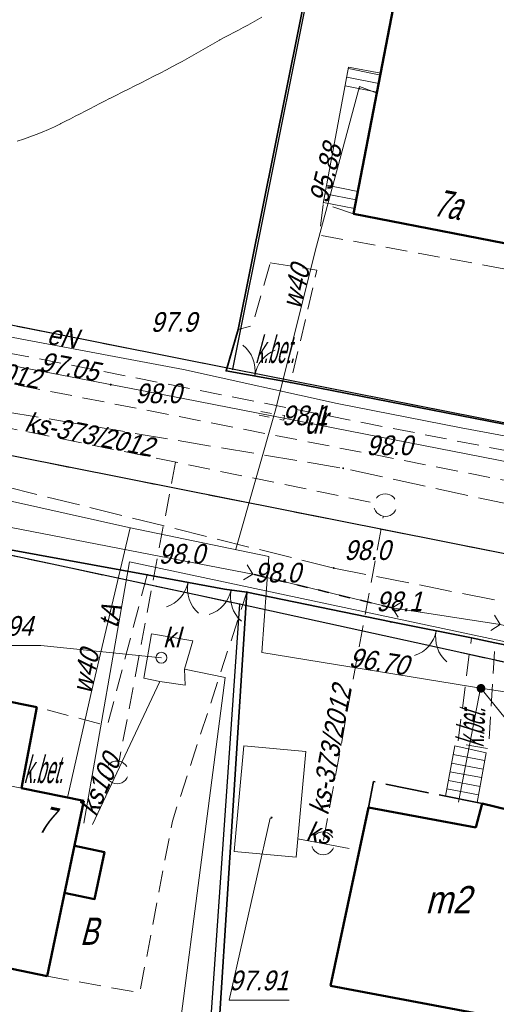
# Model space of a CAD drawing. Extents: x 6530721 to 6531385, y 5978377 to 5979143.
# Tile 30 of 146: x 6530826 to 6530848, y 5978920 to 5978965. Entities that reach past the tile are written whole.
import ezdxf
from ezdxf.enums import TextEntityAlignment as Align

# ---------------------------------------------------------------- set-up
doc = ezdxf.new("R2010")
doc.units = 0
for name, pattern in [('AB_rokocin 2014-08-13 AC2004$0$0.5_0.5', [1, 0.5, -0.5]), ('AB_rokocin 2014-08-13 AC2004$0$1.0_0.5', [1.5, 1, -0.5]), ('AB_rokocin 2014-08-13 AC2004$0$1.5_0.5', [2, 1.5, -0.5]), ('AB_rokocin 2014-08-13 AC2004$0$314-500', [2.5, 2, -0.5]), ('AB_rokocin 2014-08-13 AC2004$0$ib05_500', [1, 0.5, -0.5]), ('AB_rokocin 2014-08-13 AC2004$0$l217_500', [2, 1.5, -0.5]), ('AB_rokocin 2014-08-13 AC2004$0$l219_500', [0]), ('AB_rokocin 2014-08-13 AC2004$0$mz1.0_0.5', [1.5, 1, -0.5])]:
    doc.linetypes.add(name, pattern=pattern)
for name, color, linetype, lineweight in [('AB-wymiarowa', 7, 'Continuous', 30), ('AB_rokocin 2014-08-13 AC2004$0$203-Punkt załamania granicy działki nie stabilizowany', 7, 'Continuous', 18), ('AB_rokocin 2014-08-13 AC2004$0$209-Opis konturu klasyfikacyjnego', 7, 'Continuous', 18), ('AB_rokocin 2014-08-13 AC2004$0$217-Granica konturu klasyfikcyjnego', 7, 'Continuous', 18), ('AB_rokocin 2014-08-13 AC2004$0$219-Linia granicy', 7, 'Continuous', 18), ('AB_rokocin 2014-08-13 AC2004$0$238-Punkt adresowy budynku', 7, 'Continuous', 18), ('AB_rokocin 2014-08-13 AC2004$0$312-Budynek', 7, 'Continuous', 18), ('AB_rokocin 2014-08-13 AC2004$0$312-Numer ewidencyjny budynku-Atr124', 7, 'Continuous', 18), ('AB_rokocin 2014-08-13 AC2004$0$314-Nawis budynku budowli', 7, 'Continuous', 18), ('AB_rokocin 2014-08-13 AC2004$0$320-część budynku wyodrębniona ze względu na liczbę kondygnacji naziemnych (powierzchnia)', 7, 'Continuous', 18), ('AB_rokocin 2014-08-13 AC2004$0$352-schody (powierzchnia)', 7, 'Continuous', 18), ('AB_rokocin 2014-08-13 AC2004$0$433-Chodnik', 7, 'Continuous', 18), ('AB_rokocin 2014-08-13 AC2004$0$621-Punkt rzędnej przewodu-SWPOD', 7, 'Continuous', 18), ('AB_rokocin 2014-08-13 AC2004$0$621-Punkt rzędnej przewodu-SWPOD-Atr2', 7, 'Continuous', 18), ('AB_rokocin 2014-08-13 AC2004$0$622-Punkt rzędnej przewodu-SKPOD', 7, 'Continuous', 18), ('AB_rokocin 2014-08-13 AC2004$0$622-Punkt rzędnej przewodu-SKPOD-Atr2', 7, 'Continuous', 18), ('AB_rokocin 2014-08-13 AC2004$0$623-Punkt rzędnej przewodu-SGPOD', 7, 'Continuous', 18), ('AB_rokocin 2014-08-13 AC2004$0$623-Punkt rzędnej przewodu-SGPOD-Atr3', 7, 'Continuous', 18), ('AB_rokocin 2014-08-13 AC2004$0$685-Osadnik kanal. lokalnej szambo - obrys-SK', 7, 'Continuous', 18), ('AB_rokocin 2014-08-13 AC2004$0$685-Osadnik kanal. lokalnej szambo - obrys-SK-Atr17', 7, 'Continuous', 18), ('AB_rokocin 2014-08-13 AC2004$0$811-Warstwica ciągła linia', 7, 'Continuous', 18), ('AB_rokocin 2014-08-13 AC2004$0$905-Brama w ogrodzeniu', 7, 'Continuous', 18), ('AB_rokocin 2014-08-13 AC2004$0$996-Tekst dodatkowy mały', 7, 'Continuous', 18), ('AB_rokocin 2014-08-13 AC2004$0$chodnik (powierzchnia)', 7, 'Continuous', 18), ('AB_rokocin 2014-08-13 AC2004$0$jezdnia (powierzchnia)', 7, 'Continuous', 18), ('AB_rokocin 2014-08-13 AC2004$0$ogrodzenie trwałe (linia)', 7, 'Continuous', 18), ('AB_rokocin 2014-08-13 AC2004$0$przepust (linia)', 7, 'Continuous', 18), ('AB_rokocin 2014-08-13 AC2004$0$przepust (linia) - symbol', 7, 'Continuous', 18), ('AB_rokocin 2014-08-13 AC2004$0$przepust (powierzchnia)', 7, 'Continuous', 18), ('AB_rokocin 2014-08-13 AC2004$0$przewód elektroenergetyczny (linia)-SEPOD', 7, 'Continuous', 18), ('AB_rokocin 2014-08-13 AC2004$0$przewód elektroenergetyczny (linia)-SEPOD-Atr1', 7, 'Continuous', 18), ('AB_rokocin 2014-08-13 AC2004$0$przewód gazowy (linia)-SG', 7, 'Continuous', 18), ('AB_rokocin 2014-08-13 AC2004$0$przewód gazowy - projektowany (linia)-SG', 7, 'Continuous', 18), ('AB_rokocin 2014-08-13 AC2004$0$przewód kanalizacyjny (linia)-SK', 7, 'Continuous', 18), ('AB_rokocin 2014-08-13 AC2004$0$przewód kanalizacyjny (linia)-SK-Atr1', 7, 'Continuous', 18), ('AB_rokocin 2014-08-13 AC2004$0$przewód kanalizacyjny - projektowany (linia)-SK', 7, 'Continuous', 18), ('AB_rokocin 2014-08-13 AC2004$0$przewód kanalizacyjny - projektowany (linia)-SK-Atr1', 7, 'Continuous', 18), ('AB_rokocin 2014-08-13 AC2004$0$przewód telekomunikacyjny (linia)-STPOD', 7, 'Continuous', 18), ('AB_rokocin 2014-08-13 AC2004$0$przewód telekomunikacyjny (linia)-STPOD-Atr1', 7, 'Continuous', 18), ('AB_rokocin 2014-08-13 AC2004$0$przewód wodociągowy (linia)-SW', 7, 'Continuous', 18), ('AB_rokocin 2014-08-13 AC2004$0$przewód wodociągowy (linia)-SW-Atr1', 7, 'Continuous', 18), ('AB_rokocin 2014-08-13 AC2004$0$punkt wysokościowy naturalny', 7, 'Continuous', 18), ('AB_rokocin 2014-08-13 AC2004$0$punkt wysokościowy naturalny-Atr2', 7, 'Continuous', 18), ('AB_rokocin 2014-08-13 AC2004$0$właz (punkt)-SK', 7, 'Continuous', 18), ('AB_rokocin 2014-08-13 AC2004$0$właz (punkt)-SK-Atr2', 7, 'Continuous', 18), ('AB_rokocin 2014-08-13 AC2004$0$zasuwa (punkt)-SW', 7, 'Continuous', 18), ('AB_rokocin 2014-08-13 AC2004$0$zasuwa (punkt)-SW-Atr2', 7, 'Continuous', 18)]:
    doc.layers.add(name, color=color, linetype=linetype, lineweight=lineweight)
doc.styles.add('AB_rokocin 2014-08-13 AC2004$0$Standard', font='txt')
doc.linetypes.add('AB_rokocin 2014-08-13 AC2004$0$902-500', pattern='A,3.75,0,[1,ksztalty.shx,S=0.5,R=0,X=0,Y=0],3.75', length=7.5)

# ---------------------------------------------------------------- blocks, each defined once
blk = doc.blocks.new('AB_rokocin 2014-08-13 AC2004$0$621')
at = {"linetype": 'Continuous', "lineweight": 0}
h = blk.add_hatch(color=0, dxfattribs=at)
edge = h.paths.add_edge_path()
edge.add_arc((0, 0), 0.05, 0, 360)
blk = doc.blocks.new('AB_rokocin 2014-08-13 AC2004$0$PW01')
at = {"linetype": 'Continuous', "lineweight": 13}
h = blk.add_hatch(color=0, dxfattribs=at)
edge = h.paths.add_edge_path()
edge.add_arc((0, 0), 0.045, 0, 360)
blk = doc.blocks.new('AB_rokocin 2014-08-13 AC2004$0$US22')
at = {"color": 0, "linetype": 'Continuous', "lineweight": 13}
blk.add_circle((0, 0), 0.25, dxfattribs=at)
blk = doc.blocks.new('AB_rokocin 2014-08-13 AC2004$0$905')
at = {"color": 0, "linetype": 'Continuous', "lineweight": 0}
for centre, start, end in [((-1.5, 0), 0, 60), ((1.5, 0), 120, 180)]:
    blk.add_arc(centre, 1.5, start, end, dxfattribs=at)
blk = doc.blocks.new('AB_rokocin 2014-08-13 AC2004$0$US25')
at = {"linetype": 'Continuous', "lineweight": 0}
h = blk.add_hatch(color=0, dxfattribs=at)
edge = h.paths.add_edge_path()
edge.add_arc((0, 0), 0.2, 0, 360)
blk = doc.blocks.new('AB_rokocin 2014-08-13 AC2004$0$IB05')
at = {"color": 0, "linetype": 'Continuous', "lineweight": 13}
for q in [(0.354, 0.354), (0.354, -0.354)]:
    blk.add_line((0, 0), q, dxfattribs=at)
blk = doc.blocks.new('AB_rokocin 2014-08-13 AC2004$0$203')
at = {"linetype": 'Continuous', "lineweight": 0}
h = blk.add_hatch(color=0, dxfattribs=at)
edge = h.paths.add_edge_path()
edge.add_arc((0, 0), 0.045, 0, 360)
blk = doc.blocks.new('AB_rokocin 2014-08-13 AC2004')
at = {"layer": 'AB_rokocin 2014-08-13 AC2004$0$217-Granica konturu klasyfikcyjnego', "color": 3, "linetype": 'AB_rokocin 2014-08-13 AC2004$0$l217_500', "lineweight": 18, "flags": 128}
for points in [[(6530835.77, 5978949.18), (6530840.94, 5978975)], [(6530781.718, 5978953.945), (6530896.92, 5978931.04)], [(6530781.718, 5978953.945), (6530896.92, 5978931.04)], [(6530816.1, 5978953.08), (6530835.77, 5978949.18)], [(6530816.1, 5978953.08), (6530835.77, 5978949.18)], [(6530835.77, 5978949.18), (6530855.44, 5978945.29)], [(6530835.77, 5978949.18), (6530855.44, 5978945.29)], [(6530816.62, 5978942.57), (6530836.09, 5978938.41)], [(6530816.62, 5978942.57), (6530836.09, 5978938.41)], [(6530833.83, 5978905.88), (6530836.09, 5978938.41)], [(6530833.83, 5978905.88), (6530836.09, 5978938.41)], [(6530836.09, 5978938.41), (6530855.81, 5978934.09)], [(6530836.09, 5978938.41), (6530855.81, 5978934.09)]]:
    blk.add_lwpolyline(points, dxfattribs=at)
at = {"layer": 'AB_rokocin 2014-08-13 AC2004$0$219-Linia granicy', "color": 92, "linetype": 'AB_rokocin 2014-08-13 AC2004$0$l219_500', "lineweight": 30, "flags": 128}
for points in [[(6530845.56, 5978998.12), (6530835.77, 5978949.18)], [(6530896.92, 5978931.04), (6530781.718, 5978953.945)], [(6530896.92, 5978931.04), (6530781.718, 5978953.945)], [(6530835.77, 5978949.18), (6530816.1, 5978953.08)], [(6530835.77, 5978949.18), (6530816.1, 5978953.08)], [(6530855.44, 5978945.29), (6530835.77, 5978949.18)], [(6530855.44, 5978945.29), (6530835.77, 5978949.18)], [(6530836.09, 5978938.41), (6530816.62, 5978942.57)], [(6530836.09, 5978938.41), (6530816.62, 5978942.57)], [(6530836.09, 5978938.41), (6530833.83, 5978905.88)], [(6530836.09, 5978938.41), (6530833.83, 5978905.88)], [(6530855.81, 5978934.09), (6530836.09, 5978938.41)], [(6530855.81, 5978934.09), (6530836.09, 5978938.41)]]:
    blk.add_lwpolyline(points, dxfattribs=at)
at = {"layer": 'AB_rokocin 2014-08-13 AC2004$0$312-Budynek', "color": 250, "linetype": 'Continuous', "lineweight": 50, "flags": 128}
for points in [[(6530841.31, 5978956.29), (6530843.78, 5978969.14)], [(6530849.92, 5978954.61), (6530841.31, 5978956.29)], [(6530819.98, 5978935.07), (6530826.81, 5978933.7)], [(6530826.81, 5978933.7), (6530826.11, 5978929.98)], [(6530826.11, 5978929.98), (6530828.95, 5978929.41)], [(6530828.95, 5978929.41), (6530827.27, 5978921.37)], [(6530846.91, 5978928.19), (6530847.19, 5978929.28)], [(6530847.19, 5978929.28), (6530851.45, 5978928.24)], [(6530840.25, 5978920.94), (6530841.99, 5978929.1)], [(6530841.99, 5978929.1), (6530846.91, 5978928.19)], [(6530828.55, 5978927.34), (6530829.9, 5978927.06), (6530829.45, 5978924.91), (6530828.06, 5978925.2)], [(6530827.27, 5978921.37), (6530819.18, 5978923.06)], [(6530849.73, 5978919.15), (6530840.25, 5978920.94)]]:
    blk.add_lwpolyline(points, dxfattribs=at)
at = {"layer": 'AB_rokocin 2014-08-13 AC2004$0$314-Nawis budynku budowli', "color": 7, "linetype": 'AB_rokocin 2014-08-13 AC2004$0$314-500', "lineweight": 35, "flags": 128}
blk.add_lwpolyline([(6530847.19, 5978929.28), (6530842.22, 5978930.29), (6530841.99, 5978929.1)], dxfattribs=at)
at = {"layer": 'AB_rokocin 2014-08-13 AC2004$0$320-część budynku wyodrębniona ze względu na liczbę kondygnacji naziemnych (powierzchnia)', "color": 7, "linetype": 'Continuous', "lineweight": 18, "flags": 128}
blk.add_lwpolyline([(6530820.85, 5978931.03), (6530819.24, 5978931.38), (6530819.98, 5978935.07), (6530826.81, 5978933.7), (6530826.11, 5978929.98)], close=True, dxfattribs=at)
at = {"layer": 'AB_rokocin 2014-08-13 AC2004$0$352-schody (powierzchnia)', "color": 252, "linetype": 'Continuous', "lineweight": 18}
for p, q in [((6530841.08, 5978963.01), (6530839.92, 5978956.76)), ((6530842.54, 5978962.65), (6530841.07, 5978962.95)), ((6530842.55, 5978962.73), (6530841.08, 5978963.01)), ((6530842.46, 5978962.26), (6530841, 5978962.55)), ((6530841.34, 5978956.47), (6530842.55, 5978962.73)), ((6530842.39, 5978961.87), (6530840.92, 5978962.16)), ((6530841.5, 5978957.32), (6530840.08, 5978957.61)), ((6530841.43, 5978956.93), (6530840, 5978957.21)), ((6530841.35, 5978956.54), (6530839.93, 5978956.82)), ((6530845.51, 5978929.62), (6530845.94, 5978931.92)), ((6530845.94, 5978931.92), (6530847.37, 5978931.61)), ((6530847.3, 5978931.26), (6530845.87, 5978931.53)), ((6530847.37, 5978931.61), (6530846.97, 5978929.33)), ((6530847.24, 5978930.86), (6530845.79, 5978931.13)), ((6530847.16, 5978930.47), (6530845.71, 5978930.74)), ((6530847.1, 5978930.07), (6530845.65, 5978930.34)), ((6530846.97, 5978929.33), (6530845.51, 5978929.62)), ((6530847.03, 5978929.68), (6530845.57, 5978929.95))]:
    blk.add_line(p, q, dxfattribs=at)
at = {"layer": 'AB_rokocin 2014-08-13 AC2004$0$622-Punkt rzędnej przewodu-SKPOD-Atr2', "color": 32, "linetype": 'ByBlock', "flags": 128}
blk.add_lwpolyline([(6530837.49, 5978928.62), (6530835.61, 5978920.28), (6530838.351, 5978920.28)], dxfattribs=at)
at = {"layer": 'AB_rokocin 2014-08-13 AC2004$0$685-Osadnik kanal. lokalnej szambo - obrys-SK', "color": 7, "linetype": 'Continuous', "lineweight": 18, "flags": 128}
for points in [[(6530832.06, 5978937.05), (6530833.94, 5978936.74), (6530833.56, 5978935.44), (6530833.59, 5978934.7), (6530832.43, 5978934.88), (6530831.71, 5978935.02)], [(6530836.28, 5978931.93), (6530839.12, 5978931.67), (6530838.68, 5978926.83), (6530835.84, 5978927.09)]]:
    blk.add_lwpolyline(points, close=True, dxfattribs=at)
at = {"layer": 'AB_rokocin 2014-08-13 AC2004$0$811-Warstwica ciągła linia', "color": 32, "linetype": 'Continuous', "lineweight": 13, "flags": 128}
blk.add_lwpolyline([(6530837.106, 5978965.306), (6530836.896, 5978965.18), (6530836.683, 5978965.058), (6530836.468, 5978964.94), (6530836.252, 5978964.825), (6530836.036, 5978964.711), (6530835.819, 5978964.598), (6530835.602, 5978964.484), (6530835.386, 5978964.368), (6530835.19, 5978964.26), (6530835.172, 5978964.25), (6530834.957, 5978964.128), (6530834.743, 5978964.006), (6530834.529, 5978963.884), (6530834.315, 5978963.761), (6530834.101, 5978963.638), (6530833.886, 5978963.516), (6530833.671, 5978963.395), (6530833.456, 5978963.275), (6530833.239, 5978963.157), (6530833.04, 5978963.05), (6530833.022, 5978963.04), (6530832.735, 5978962.889), (6530832.447, 5978962.74), (6530832.158, 5978962.592), (6530831.869, 5978962.446), (6530831.58, 5978962.3), (6530831.29, 5978962.154), (6530831, 5978962.009), (6530830.71, 5978961.863), (6530830.421, 5978961.717), (6530830.15, 5978961.58), (6530830.132, 5978961.571), (6530829.907, 5978961.456), (6530829.683, 5978961.341), (6530829.46, 5978961.226), (6530829.236, 5978961.11), (6530829.012, 5978960.995), (6530828.788, 5978960.88), (6530828.564, 5978960.765), (6530828.34, 5978960.65), (6530828.116, 5978960.535), (6530827.91, 5978960.43), (6530827.891, 5978960.421), (6530827.615, 5978960.286), (6530827.335, 5978960.16), (6530827.052, 5978960.041), (6530826.767, 5978959.928), (6530826.479, 5978959.82), (6530826.189, 5978959.716), (6530825.898, 5978959.615)], dxfattribs=at)
at = {"layer": 'AB_rokocin 2014-08-13 AC2004$0$chodnik (powierzchnia)', "color": 252, "linetype": 'AB_rokocin 2014-08-13 AC2004$0$mz1.0_0.5', "lineweight": 18, "flags": 128}
for points in [[(6530841.31, 5978956.29), (6530839.92, 5978956.76), (6530839.75, 5978955.32), (6530850.74, 5978953.31), (6530850.08, 5978946.29)], [(6530831.86, 5978939.76), (6530830.03, 5978932.85), (6530826.81, 5978933.7)], [(6530827.27, 5978921.37), (6530831.52, 5978920.62), (6530833.01, 5978928.48), (6530836.42, 5978938.97), (6530835.4, 5978939.1), (6530831.86, 5978939.76)]]:
    blk.add_lwpolyline(points, dxfattribs=at)
for points in [[(6530837.49, 5978954.05), (6530839.63, 5978953.72), (6530838.43, 5978948.57), (6530835.47, 5978949.11), (6530836.03, 5978950.99), (6530836.67, 5978951.18)], [(6530846.7, 5978936.87), (6530847.78, 5978936.64), (6530847.49, 5978931.8), (6530846.08, 5978932.04)]]:
    blk.add_lwpolyline(points, close=True, dxfattribs=at)
at = {"layer": 'AB_rokocin 2014-08-13 AC2004$0$jezdnia (powierzchnia)', "color": 252, "linetype": 'AB_rokocin 2014-08-13 AC2004$0$1.5_0.5', "lineweight": 18, "flags": 128}
for points in [[(6530782.067, 5978954.705), (6530788.82, 5978953.31), (6530801.41, 5978951.87), (6530814.78, 5978949.01), (6530840.83, 5978944.64), (6530869.58, 5978938.39), (6530893.95, 5978934.39), (6530893.53, 5978929.35), (6530868.54, 5978934.5)], [(6530840.4, 5978940.07), (6530814.16, 5978946.58), (6530801.22, 5978947.9), (6530797.15, 5978946.28), (6530794.78, 5978942.62), (6530793.79, 5978938.4), (6530790.35, 5978887.43), (6530792.19, 5978883.27), (6530798.65, 5978881.37)], [(6530840.4, 5978940.07), (6530868.54, 5978934.5)]]:
    blk.add_lwpolyline(points, dxfattribs=at)
at = {"layer": 'AB_rokocin 2014-08-13 AC2004$0$ogrodzenie trwałe (linia)', "color": 252, "linetype": 'AB_rokocin 2014-08-13 AC2004$0$902-500', "lineweight": 35, "flags": 128}
for points in [[(6530855.19, 5978945.22), (6530854.42, 5978945.4), (6530851.2, 5978946.03), (6530850.08, 5978946.29), (6530838.43, 5978948.57), (6530835.47, 5978949.11), (6530836.03, 5978950.99), (6530845.47, 5978998.01), (6530865.06, 5978994.08)], [(6530826.71, 5978907.79), (6530814.46, 5978910.94), (6530816.82, 5978942.5), (6530831.86, 5978939.76), (6530835.4, 5978939.1), (6530836.42, 5978938.97), (6530843.02, 5978937.6), (6530846.7, 5978936.87), (6530847.78, 5978936.64), (6530851.32, 5978935.93), (6530855.67, 5978934.99)], [(6530836.42, 5978938.97), (6530834.3, 5978905.83)]]:
    blk.add_lwpolyline(points, dxfattribs=at)
at = {"layer": 'AB_rokocin 2014-08-13 AC2004$0$przepust (linia)', "color": 7, "linetype": 'AB_rokocin 2014-08-13 AC2004$0$ib05_500', "lineweight": 35, "flags": 128}
blk.add_lwpolyline([(6530843.08, 5978938.24), (6530836.69, 5978939.79)], dxfattribs=at)
at = {"layer": 'AB_rokocin 2014-08-13 AC2004$0$przepust (powierzchnia)', "color": 7, "linetype": 'AB_rokocin 2014-08-13 AC2004$0$0.5_0.5', "lineweight": 18, "flags": 128}
blk.add_lwpolyline([(6530837.06, 5978947.24), (6530838.14, 5978947.05), (6530838.12, 5978946.84), (6530836.98, 5978947.07)], dxfattribs=at)
at = {"layer": 'AB_rokocin 2014-08-13 AC2004$0$przewód elektroenergetyczny (linia)-SEPOD', "color": 1, "linetype": 'Continuous', "lineweight": 18, "flags": 128}
for points in [[(6530900.73, 5978967.56), (6530901.14, 5978967.52), (6530900.37, 5978961.11), (6530899.64, 5978952.13), (6530899.01, 5978945.3), (6530890.02, 5978937.95), (6530876.99, 5978940.63), (6530867.18, 5978942.45), (6530857.81, 5978944.39), (6530853.06, 5978945.23), (6530846.24, 5978946.49), (6530840.56, 5978947.61), (6530833.52, 5978949.16), (6530826.12, 5978950.56), (6530818.83, 5978951.97), (6530815.97, 5978952.55)], [(6530793.06, 5978902.61), (6530793.84, 5978915.8), (6530794.12, 5978916.26), (6530793.96, 5978917.47), (6530794.62, 5978928.8), (6530795.73, 5978940.89), (6530796.73, 5978943.56), (6530797.9, 5978945.43), (6530800.72, 5978946.58), (6530813.46, 5978944.41), (6530815.93, 5978943.88), (6530817.01, 5978943.68), (6530818.21, 5978943.36), (6530832.01, 5978940.69), (6530836.69, 5978939.79), (6530843.08, 5978938.24), (6530848.02, 5978937.48), (6530851.36, 5978936.71), (6530855.73, 5978935.94), (6530861.66, 5978934.74), (6530865.64, 5978934.03), (6530868.72, 5978933.4), (6530874.13, 5978932.36), (6530875.28, 5978932.2)]]:
    blk.add_lwpolyline(points, dxfattribs=at)
at = {"layer": 'AB_rokocin 2014-08-13 AC2004$0$przewód gazowy (linia)-SG', "color": 40, "linetype": 'Continuous', "lineweight": 18, "flags": 128}
blk.add_lwpolyline([(6530908.69, 5978941.64), (6530897.27, 5978942.29), (6530889.75, 5978936.97), (6530867.5, 5978941.29), (6530854.81, 5978943.67), (6530833.5, 5978947.84), (6530817.69, 5978950.87), (6530815.48, 5978944.28), (6530799.21, 5978947.35), (6530788.64, 5978949.6), (6530780.75, 5978951.24)], dxfattribs=at)
at = {"layer": 'AB_rokocin 2014-08-13 AC2004$0$przewód gazowy - projektowany (linia)-SG', "color": 52, "linetype": 'AB_rokocin 2014-08-13 AC2004$0$1.0_0.5', "lineweight": 18, "flags": 128}
blk.add_lwpolyline([(6530908.79, 5978941.17), (6530896.87, 5978942.43), (6530890.36, 5978937.18), (6530817.89, 5978951.42), (6530815.19, 5978943.35), (6530809.41, 5978944.59), (6530809.62, 5978945.56), (6530780.95, 5978951.48)], dxfattribs=at)
at = {"layer": 'AB_rokocin 2014-08-13 AC2004$0$przewód kanalizacyjny (linia)-SK', "color": 34, "linetype": 'Continuous', "lineweight": 18, "flags": 128}
for points in [[(6530832.23, 5978910.48), (6530835.43, 5978935.05), (6530833.56, 5978935.44)], [(6530829.36, 5978928.32), (6530832.43, 5978934.88)], [(6530838.75, 5978927.66), (6530841.1, 5978927.23)]]:
    blk.add_lwpolyline(points, dxfattribs=at)
at = {"layer": 'AB_rokocin 2014-08-13 AC2004$0$przewód kanalizacyjny - projektowany (linia)-SK', "color": 32, "linetype": 'AB_rokocin 2014-08-13 AC2004$0$1.0_0.5', "lineweight": 18, "flags": 128}
for points in [[(6530786.21, 5978956.22), (6530888.47, 5978936.22), (6530896.21, 5978937.55)], [(6530794.07, 5978952.94), (6530842.27, 5978943.05)], [(6530833.15, 5978944.92), (6530830.53, 5978930.98)], [(6530839.93, 5978927.61), (6530842.67, 5978942.45)]]:
    blk.add_lwpolyline(points, dxfattribs=at)
for points in [[(6530843.07, 5978942.53), (6530842.98, 5978942.47), (6530842.87, 5978942.44), (6530842.76, 5978942.43), (6530842.66, 5978942.44), (6530842.55, 5978942.47), (6530842.46, 5978942.53), (6530842.37, 5978942.6), (6530842.31, 5978942.69), (6530842.26, 5978942.78), (6530842.24, 5978942.89), (6530842.24, 5978943), (6530842.26, 5978943.11), (6530842.31, 5978943.21), (6530842.37, 5978943.3), (6530842.45, 5978943.37), (6530842.54, 5978943.43), (6530842.65, 5978943.46), (6530842.76, 5978943.47), (6530842.86, 5978943.46), (6530842.97, 5978943.43), (6530843.06, 5978943.37), (6530843.15, 5978943.3), (6530843.21, 5978943.21), (6530843.26, 5978943.12), (6530843.28, 5978943.01), (6530843.28, 5978942.9), (6530843.26, 5978942.79), (6530843.21, 5978942.69), (6530843.15, 5978942.6)], [(6530830.79, 5978930.29), (6530830.7, 5978930.23), (6530830.59, 5978930.2), (6530830.48, 5978930.19), (6530830.38, 5978930.2), (6530830.27, 5978930.23), (6530830.18, 5978930.29), (6530830.09, 5978930.36), (6530830.03, 5978930.45), (6530829.98, 5978930.54), (6530829.96, 5978930.65), (6530829.96, 5978930.76), (6530829.98, 5978930.87), (6530830.03, 5978930.97), (6530830.09, 5978931.06), (6530830.17, 5978931.13), (6530830.26, 5978931.19), (6530830.37, 5978931.22), (6530830.48, 5978931.23), (6530830.58, 5978931.22), (6530830.69, 5978931.19), (6530830.78, 5978931.13), (6530830.87, 5978931.06), (6530830.93, 5978930.97), (6530830.98, 5978930.88), (6530831, 5978930.77), (6530831, 5978930.66), (6530830.98, 5978930.55), (6530830.93, 5978930.45), (6530830.87, 5978930.36)], [(6530840.22, 5978927.04), (6530840.13, 5978926.98), (6530840.02, 5978926.95), (6530839.91, 5978926.94), (6530839.81, 5978926.95), (6530839.7, 5978926.98), (6530839.61, 5978927.04), (6530839.52, 5978927.11), (6530839.46, 5978927.2), (6530839.41, 5978927.29), (6530839.39, 5978927.4), (6530839.39, 5978927.51), (6530839.41, 5978927.62), (6530839.46, 5978927.72), (6530839.52, 5978927.81), (6530839.6, 5978927.88), (6530839.69, 5978927.94), (6530839.8, 5978927.97), (6530839.91, 5978927.98), (6530840.01, 5978927.97), (6530840.12, 5978927.94), (6530840.21, 5978927.88), (6530840.3, 5978927.81), (6530840.36, 5978927.72), (6530840.41, 5978927.63), (6530840.43, 5978927.52), (6530840.43, 5978927.41), (6530840.41, 5978927.3), (6530840.36, 5978927.2), (6530840.3, 5978927.11)]]:
    blk.add_lwpolyline(points, close=True, dxfattribs=at)
at = {"layer": 'AB_rokocin 2014-08-13 AC2004$0$przewód telekomunikacyjny (linia)-STPOD', "color": 30, "linetype": 'Continuous', "lineweight": 18, "flags": 128}
blk.add_lwpolyline([(6530855.94, 5978935.05), (6530831.05, 5978940.35), (6530828.96, 5978928.38)], dxfattribs=at)
at = {"layer": 'AB_rokocin 2014-08-13 AC2004$0$przewód wodociągowy (linia)-SW', "color": 5, "linetype": 'Continuous', "lineweight": 18, "flags": 128}
for points in [[(6530842.38, 5978961.82), (6530841.57, 5978962.13), (6530839.56, 5978954.65), (6530837.74, 5978947.36), (6530835.91, 5978940.94)], [(6530813.14, 5978945.79), (6530815.5, 5978945.4), (6530831.02, 5978941.93), (6530837.43, 5978940.6), (6530837.11, 5978936.2), (6530847.32, 5978934.54), (6530857.89, 5978932.95), (6530868.28, 5978931.35), (6530883.97, 5978928.56), (6530896.71, 5978927.25), (6530906.36, 5978926.28)], [(6530831.08, 5978941.91), (6530829.28, 5978934.27), (6530828.22, 5978929.62)], [(6530847.12, 5978934.57), (6530846.11, 5978929.34)]]:
    blk.add_lwpolyline(points, dxfattribs=at)
at = {"layer": 'AB_rokocin 2014-08-13 AC2004$0$właz (punkt)-SK-Atr2', "color": 34, "linetype": 'ByBlock', "flags": 128}
blk.add_lwpolyline([(6530832.51, 5978935.96), (6530826.99, 5978936.52), (6530823.917, 5978936.52)], dxfattribs=at)
at = {"layer": 'AB_rokocin 2014-08-13 AC2004$0$zasuwa (punkt)-SW-Atr2', "color": 5, "linetype": 'ByBlock', "flags": 128}
blk.add_lwpolyline([(6530847.14, 5978934.56), (6530850.42, 5978930.52), (6530853.219, 5978930.52)], dxfattribs=at)
at = {"layer": 'AB_rokocin 2014-08-13 AC2004$0$203-Punkt załamania granicy działki nie stabilizowany', "color": 7, "linetype": 'Continuous', "lineweight": 18, "rotation": 171.887}
for p in [(6530835.77, 5978949.18), (6530836.09, 5978938.41)]:
    blk.add_blockref('AB_rokocin 2014-08-13 AC2004$0$203', p, dxfattribs=at)
at = {"layer": 'AB_rokocin 2014-08-13 AC2004$0$621-Punkt rzędnej przewodu-SWPOD', "color": 5, "linetype": 'Continuous', "lineweight": 18}
for p in [(6530841.57, 5978962.03), (6530847.12, 5978934.57)]:
    blk.add_blockref('AB_rokocin 2014-08-13 AC2004$0$621', p, dxfattribs=at)
at = {"layer": 'AB_rokocin 2014-08-13 AC2004$0$622-Punkt rzędnej przewodu-SKPOD', "color": 32, "linetype": 'Continuous', "lineweight": 18, "rotation": 359.975}
blk.add_blockref('AB_rokocin 2014-08-13 AC2004$0$621', (6530837.55, 5978928.64), dxfattribs=at)
at = {"layer": 'AB_rokocin 2014-08-13 AC2004$0$623-Punkt rzędnej przewodu-SGPOD', "color": 52, "linetype": 'Continuous', "lineweight": 18, "rotation": 349.15}
blk.add_blockref('AB_rokocin 2014-08-13 AC2004$0$621', (6530830.19, 5978948.47), dxfattribs=at)
at = {"layer": 'AB_rokocin 2014-08-13 AC2004$0$905-Brama w ogrodzeniu', "color": 252, "linetype": 'Continuous', "lineweight": 35}
for p, rotation in [((6530836.78, 5978948.88), 351.136), ((6530833.73, 5978939.42), 168.7190000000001), ((6530835.7, 5978939.06), 168.21), ((6530845.09, 5978937.19), 168.8)]:
    blk.add_blockref('AB_rokocin 2014-08-13 AC2004$0$905', p, dxfattribs=dict(at, rotation=rotation))
at = {"layer": 'AB_rokocin 2014-08-13 AC2004$0$przepust (linia) - symbol', "color": 7, "linetype": 'Continuous', "lineweight": 35}
for p, rotation in [((6530836.69, 5978939.79), 166.3650000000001), ((6530843.08, 5978938.24), 346.365), ((6530848.02, 5978937.48), 167.018)]:
    blk.add_blockref('AB_rokocin 2014-08-13 AC2004$0$IB05', p, dxfattribs=dict(at, rotation=rotation))
at = {"layer": 'AB_rokocin 2014-08-13 AC2004$0$punkt wysokościowy naturalny', "color": 7, "linetype": 'Continuous', "lineweight": 13}
for p in [(6530836.03, 5978950.99), (6530835.47, 5978949.11), (6530838.43, 5978948.57), (6530840.83, 5978944.64), (6530840.4, 5978940.07), (6530831.86, 5978939.76), (6530836.42, 5978938.97), (6530843.02, 5978937.6)]:
    blk.add_blockref('AB_rokocin 2014-08-13 AC2004$0$PW01', p, dxfattribs=at)
at = {"layer": 'AB_rokocin 2014-08-13 AC2004$0$właz (punkt)-SK', "color": 7, "linetype": 'Continuous', "lineweight": 18}
blk.add_blockref('AB_rokocin 2014-08-13 AC2004$0$US22', (6530832.51, 5978935.96), dxfattribs=at)
at = {"layer": 'AB_rokocin 2014-08-13 AC2004$0$zasuwa (punkt)-SW', "color": 7, "linetype": 'Continuous', "lineweight": 13, "rotation": 344.7569999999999}
blk.add_blockref('AB_rokocin 2014-08-13 AC2004$0$US25', (6530847.14, 5978934.56), dxfattribs=at)
at = {"layer": 'AB_rokocin 2014-08-13 AC2004$0$209-Opis konturu klasyfikacyjnego', "color": 3, "linetype": 'Continuous', "lineweight": 20, "style": 'AB_rokocin 2014-08-13 AC2004$0$Standard', "oblique": 15}
for s, width, p in [('dr', 0.655, (6530839.06, 5978946.22)), ('B', 0.741, (6530828.78, 5978922.81))]:
    blk.add_text(s, height=1.25, dxfattribs=dict(at, width=width)).set_placement(p)
at = {"layer": 'AB_rokocin 2014-08-13 AC2004$0$238-Punkt adresowy budynku', "color": 7, "linetype": 'Continuous', "lineweight": 20, "style": 'AB_rokocin 2014-08-13 AC2004$0$Standard', "oblique": 15, "width": 0.658}
blk.add_text('7a', height=1.25, rotation=349.751, dxfattribs=at).set_placement((6530845.54, 5978956.11), align=Align.CENTER)
at = {"layer": 'AB_rokocin 2014-08-13 AC2004$0$312-Numer ewidencyjny budynku-Atr124', "color": 7, "linetype": 'ByBlock', "lineweight": 20, "style": 'AB_rokocin 2014-08-13 AC2004$0$Standard', "oblique": 15, "width": 0.896}
blk.add_text('m2', height=1.25, dxfattribs=at).set_placement((6530845.63, 5978924.88), align=Align.MIDDLE_CENTER)
at = {"layer": 'AB_rokocin 2014-08-13 AC2004$0$433-Chodnik', "color": 252, "linetype": 'Continuous', "lineweight": 20, "style": 'AB_rokocin 2014-08-13 AC2004$0$Standard', "oblique": 15, "width": 0.438}
for p in [(6530836.8, 5978949.46), (6530826.2, 5978930.22)]:
    blk.add_text('k.bet.', height=1.25, dxfattribs=at).set_placement(p)
blk.add_text('k.bet.', height=1.25, rotation=87.382, dxfattribs=at).set_placement((6530847.26, 5978931.85))
at = {"layer": 'AB_rokocin 2014-08-13 AC2004$0$621-Punkt rzędnej przewodu-SWPOD-Atr2', "color": 5, "linetype": 'ByBlock', "lineweight": 20, "style": 'AB_rokocin 2014-08-13 AC2004$0$Standard', "oblique": 15, "width": 0.9}
for s, rotation, p in [('95.88', 75.752, (6530840.12, 5978956.73)), ('96.70', 351.573, (6530841.06, 5978935.55))]:
    blk.add_text(s, height=0.9, rotation=rotation, dxfattribs=at).set_placement(p)
at = {"layer": 'AB_rokocin 2014-08-13 AC2004$0$622-Punkt rzędnej przewodu-SKPOD-Atr2', "color": 32, "linetype": 'ByBlock', "lineweight": 20, "style": 'AB_rokocin 2014-08-13 AC2004$0$Standard', "oblique": 15, "width": 0.9}
blk.add_text('97.91', height=0.9, dxfattribs=at).set_placement((6530835.61, 5978920.73))
at = {"layer": 'AB_rokocin 2014-08-13 AC2004$0$623-Punkt rzędnej przewodu-SGPOD-Atr3', "color": 52, "linetype": 'ByBlock', "lineweight": 20, "style": 'AB_rokocin 2014-08-13 AC2004$0$Standard', "oblique": 15, "width": 0.9}
blk.add_text('97.05', height=0.9, rotation=349.151, dxfattribs=at).set_placement((6530826.88, 5978949.11))
at = {"layer": 'AB_rokocin 2014-08-13 AC2004$0$685-Osadnik kanal. lokalnej szambo - obrys-SK-Atr17', "color": 7, "linetype": 'ByBlock', "lineweight": 20, "style": 'AB_rokocin 2014-08-13 AC2004$0$Standard', "oblique": 15, "width": 0.9}
blk.add_text('kl', height=0.9, dxfattribs=at).set_placement((6530832.58, 5978936.44))
at = {"layer": 'AB_rokocin 2014-08-13 AC2004$0$996-Tekst dodatkowy mały', "color": 7, "linetype": 'Continuous', "lineweight": 20, "style": 'AB_rokocin 2014-08-13 AC2004$0$Standard', "oblique": 15, "width": 0.564}
blk.add_text('7', height=1.25, rotation=348.53, dxfattribs=at).set_placement((6530826.85, 5978927.99))
at = {"layer": 'AB_rokocin 2014-08-13 AC2004$0$przewód elektroenergetyczny (linia)-SEPOD-Atr1', "color": 1, "linetype": 'ByBlock', "lineweight": 20, "style": 'AB_rokocin 2014-08-13 AC2004$0$Standard', "oblique": 15, "width": 0.9}
blk.add_text('eN', height=0.9, rotation=350.417, dxfattribs=at).set_placement((6530827.23, 5978950.35))
at = {"layer": 'AB_rokocin 2014-08-13 AC2004$0$przewód kanalizacyjny (linia)-SK-Atr1', "color": 34, "linetype": 'ByBlock', "lineweight": 20, "style": 'AB_rokocin 2014-08-13 AC2004$0$Standard', "oblique": 15, "width": 0.9}
for s, rotation, p in [('ks100', 66.114, (6530829.51, 5978928.65)), ('ks', 350.167, (6530839.09, 5978927.59))]:
    blk.add_text(s, height=0.9, rotation=rotation, dxfattribs=at).set_placement(p)
at = {"layer": 'AB_rokocin 2014-08-13 AC2004$0$przewód kanalizacyjny - projektowany (linia)-SK-Atr1', "color": 34, "linetype": 'ByBlock', "lineweight": 20, "style": 'AB_rokocin 2014-08-13 AC2004$0$Standard', "oblique": 15, "width": 0.9}
for rotation, p in [(348.934, (6530821.01, 5978949.41)), (348.404, (6530826.2, 5978946.35)), (79.539, (6530840.14, 5978928.72))]:
    blk.add_text('ks-373/2012', height=0.9, rotation=rotation, dxfattribs=at).set_placement(p)
at = {"layer": 'AB_rokocin 2014-08-13 AC2004$0$przewód telekomunikacyjny (linia)-STPOD-Atr1', "color": 30, "linetype": 'ByBlock', "lineweight": 20, "style": 'AB_rokocin 2014-08-13 AC2004$0$Standard', "oblique": 15, "width": 0.9}
blk.add_text('tA', height=0.9, rotation=81.07, dxfattribs=at).set_placement((6530830.51, 5978937.3))
at = {"layer": 'AB_rokocin 2014-08-13 AC2004$0$przewód wodociągowy (linia)-SW-Atr1', "color": 5, "linetype": 'ByBlock', "lineweight": 20, "style": 'AB_rokocin 2014-08-13 AC2004$0$Standard', "oblique": 15, "width": 0.9}
for rotation, p in [(76.945, (6530838.87, 5978951.89)), (78.531, (6530829.28, 5978934.27))]:
    blk.add_text('w40', height=0.9, rotation=rotation, dxfattribs=at).set_placement(p)
at = {"layer": 'AB_rokocin 2014-08-13 AC2004$0$punkt wysokościowy naturalny-Atr2', "color": 252, "linetype": 'ByBlock', "lineweight": 20, "style": 'AB_rokocin 2014-08-13 AC2004$0$Standard', "oblique": 15, "width": 0.9}
for s, p in [('97.9', (6530832.02, 5978950.89)), ('98.0', (6530831.31, 5978947.62)), ('98.1', (6530838.02, 5978946.61)), ('98.0', (6530841.89, 5978945.24)), ('98.0', (6530840.88, 5978940.44)), ('98.0', (6530832.38, 5978940.27)), ('98.0', (6530836.77, 5978939.41)), ('98.1', (6530842.34, 5978938.09))]:
    blk.add_text(s, height=0.9, dxfattribs=at).set_placement(p)
at = {"layer": 'AB_rokocin 2014-08-13 AC2004$0$właz (punkt)-SK-Atr2', "color": 34, "linetype": 'ByBlock', "lineweight": 20, "style": 'AB_rokocin 2014-08-13 AC2004$0$Standard', "oblique": 15, "width": 0.9}
blk.add_text('97.94', height=0.9, dxfattribs=at).set_placement((6530823.917, 5978936.97))

msp = doc.modelspace()

# ---------------------------------------------------------------- block references
at = {"layer": 'AB-wymiarowa'}
msp.add_blockref('AB_rokocin 2014-08-13 AC2004', (0, 0), dxfattribs=at)

doc.saveas('drawing.dxf')
